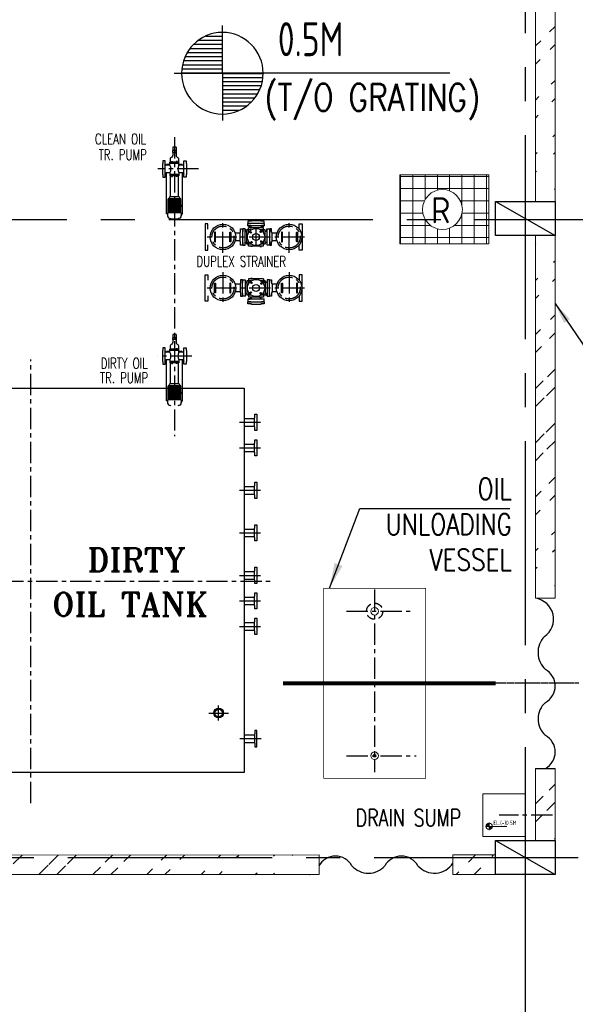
# Model space of a CAD drawing. Extents: x -7650383 to 4934791, y -137560 to 1826789.
# Tile 64 of 122: x 294947 to 301480, y 467356 to 478937. Entities that reach past the tile are written whole.
import ezdxf
from ezdxf.enums import TextEntityAlignment as Align

# ---------------------------------------------------------------- set-up
doc = ezdxf.new("R2010")
doc.units = 0
doc.header["$LTSCALE"] = 800
doc.header["$MEASUREMENT"] = 0
for name, pattern in [('CENTER', [2, 1.25, -0.25, 0.25, -0.25]), ('CENTER2', [1.125, 0.75, -0.125, 0.125, -0.125]), ('HIDDEN', [0.375, 0.25, -0.125])]:
    doc.linetypes.add(name, pattern=pattern)
doc.layers.get('0').update_dxf_attribs({"linetype": 'CONTINUOUS'})
for name, color, linetype in [('0-7-COL', 2, 'CENTER'), ('B4CON', 5, 'CONTINUOUS'), ('CENTER', 2, 'CENTER'), ('EQP', 1, 'CONTINUOUS'), ('EQPTS', 1, 'CONTINUOUS'), ('GRID', 8, 'CENTER'), ('HATCH', 9, 'CONTINUOUS'), ('NEW', 9, 'CONTINUOUS'), ('SUP', 1, 'CONTINUOUS'), ('T', 3, 'CONTINUOUS'), ('TEXT', 3, 'CONTINUOUS'), ('TG_Col', 2, 'CONTINUOUS')]:
    doc.layers.add(name, color=color, linetype=linetype)
for name, color, linetype, lineweight in [('DIM', 4, 'CONTINUOUS', 13), ('EQP0', 8, 'HIDDEN', 9), ('WALL', 6, 'CONTINUOUS', 18)]:
    doc.layers.add(name, color=color, linetype=linetype, lineweight=lineweight)
doc.styles.add('ROMANC', font='romanc')
doc.styles.add('ROMANS', font='ISO9.shx', dxfattribs={"width": 0.8})
doc.styles.add('ROMANT', font='romant')
doc.styles.add('S1', font='SIMPLEX.SHX', dxfattribs={"height": 200})
doc.styles.add('S3', font='ROMANS1.SHX', dxfattribs={"width": 0.8})
doc.styles.add('SIMPLEX', font='simplex')
doc.styles.get("Standard").update_dxf_attribs({"font": 'ISO9'})
doc.dimstyles.get("Standard").update_dxf_attribs({"dimtxt": 0.18, "dimasz": 0.18, "dimexe": 0.18, "dimexo": 0.0625, "dimgap": 0.09, "dimtad": 0, "dimtih": 1, "dimtoh": 1, "dimdec": 4, "dimzin": 0, "dimdsep": 46, "dimtxsty": 'Standard', "dimcen": 0.09, "dimadec": 0, "dimazin": 0, "dimtfac": 1, "dimtdec": 4, "dimtofl": 0, "dimtmove": 0, "dimatfit": 3, "dimfxl": 1, "dimtolj": 1, "dimtzin": 0, "dimarcsym": 0})
doc.dimstyles.new('STANDARD$0', dxfattribs={"dimtxt": 250, "dimasz": 200, "dimexe": 0, "dimexo": 0, "dimgap": 100, "dimtad": 1, "dimdec": 0, "dimzin": 0, "dimdsep": 46, "dimtxsty": 'S1', "dimcen": 0, "dimadec": 0, "dimazin": 0, "dimtfac": 1, "dimtdec": 0, "dimtmove": 2, "dimatfit": 3, "dimfxl": 1, "dimtolj": 1, "dimtzin": 0, "dimarcsym": 0})

# ---------------------------------------------------------------- blocks, each defined once
blk = doc.blocks.new('*X35')
at = {"color": 0}
for p, q in [((36183.1, 29400), (36329.8, 29400)), ((36226, 29425), (36329.8, 29425)), ((36114.7, 29325), (36329.8, 29325)), ((36131.6, 29350), (36329.8, 29350)), ((36153.7, 29375), (36329.8, 29375)), ((36092.1, 29275), (36329.8, 29275)), ((36101.7, 29300), (36329.8, 29300)), ((36079.8, 29200), (36329.8, 29200)), ((36081.3, 29225), (36329.8, 29225)), ((36085.3, 29250), (36329.8, 29250))]:
    blk.add_line(p, q, dxfattribs=at)
blk = doc.blocks.new('LEVEL')
for p, q in [((0, 0), (0, 293.6)), ((-294.9, 0), (0, 0)), ((1392.6, 0), (0, 0)), ((0, 0), (0, -290.4))]:
    blk.add_line(p, q)
for start, end in [(90, 180), (0, 90), (180, 270), (270, 0)]:
    blk.add_arc((0, 0), 250, start, end)
blk.add_blockref('*X35', (-36329.8, -29197.5))
at = {"rotation": 180}
blk.add_blockref('*X35', (36329.8, 29197.5), dxfattribs=at)
at = {"flags": 4}
blk.add_attdef('LEVEL', (335.7, 101), '', height=250, dxfattribs=at)
blk = doc.blocks.new('*D209')
at = {"layer": 'DIM', "linetype": 'Continuous', "lineweight": -2, "transparency": 16777216}
blk.add_line((300891, 468692), (300891, 459649), dxfattribs=at)
at = {"layer": 'DIM', "color": 4, "linetype": 'Continuous', "lineweight": -2, "transparency": 16777216}
blk.add_line((290791, 459649), (300491, 459649), dxfattribs=at)
at = {"layer": 'DIM', "color": 4, "linetype": 'Continuous', "transparency": 16777216}
for points in [[(290791, 459716), (290791, 459582), (290391, 459649)], [(300491, 459716), (300491, 459582), (300891, 459649)]]:
    blk.add_solid(points, dxfattribs=at)
at = {"layer": 'DIM', "linetype": 'Continuous', "transparency": 16777216, "insert": (295641, 460049), "char_height": 500, "attachment_point": 5, "style": 'ROMANC'}
blk.add_mtext('\\A1;10500', dxfattribs=at)

msp = doc.modelspace()

# ---------------------------------------------------------------- hatches: boundary and pattern name
at = {"layer": 'DIM'}
h = msp.add_hatch(dxfattribs=at)
h.set_pattern_fill('ANSI37', color=256, scale=1152, angle=45, style=0)
h.set_pattern_definition([(90, (224257.98, 426549.85), (-144, 6e-14), []), (180, (224257.98, 426549.85), (-6e-14, -144), [])])
h.paths.add_polyline_path([(299415.5, 477111.1), (299415.5, 476300.6), (300463.2, 476300.6), (300463.2, 477111.1)])
h.paths.add_polyline_path([(300152.1, 476704.6, 1), (299683.4, 476704.6, 1)], flags=16)
h.paths.add_polyline_path([(299707.2, 476466.3), (300065.6, 476466.3), (300065.6, 476927.1), (299707.2, 476927.1)], flags=24)
at = {"layer": 'HATCH'}
h = msp.add_hatch(dxfattribs=at)
h.set_pattern_fill('ANSI32', color=256, scale=1200, style=0)
h.set_pattern_definition([(45, (226261.4, 386059.14), (-318.198, 318.198), []), (45, (226473.54, 386059.14), (-318.198, 318.198), [])])
edge = h.paths.add_edge_path()
edge.add_line((301011.2, 483882.9), (301011.2, 476798))
edge.add_line((301241.2, 483881.7), (301241.2, 476798))
h = msp.add_hatch(dxfattribs=at)
h.set_pattern_fill('ANSI32', color=256, scale=1200, style=0)
h.set_pattern_definition([(45, (226261.4, 381392.34), (-318.198, 318.198), []), (45, (226473.54, 381392.34), (-318.198, 318.198), [])])
edge = h.paths.add_edge_path()
edge.add_line((301011.2, 476398), (301011.2, 472131.2))
edge.add_line((301241.2, 476398), (301241.2, 472131.2))
h = msp.add_hatch(dxfattribs=at)
h.set_pattern_fill('ANSI32', color=256, scale=1200, style=0)
h.set_pattern_definition([(45, (226261.4, 382872.17), (-318.198, 318.198), []), (45, (226473.54, 382872.17), (-318.198, 318.198), [])])
edge = h.paths.add_edge_path()
edge.add_line((301011.2, 470130.5), (301011.2, 469281.7))
edge.add_line((301241.2, 470130.5), (301241.2, 469281.7))
h = msp.add_hatch(dxfattribs=at)
h.set_pattern_fill('ANSI32', color=256, scale=1200, style=0)
h.set_pattern_definition([(45, (226826.53, 387810.03), (-318.198, 318.198), []), (45, (227038.66, 387810.03), (-318.198, 318.198), [])])
edge = h.paths.add_edge_path()
edge.add_line((298356.3, 469111.8), (291941.2, 469111.7))
edge.add_line((298356.3, 468881.8), (291941.1, 468881.8))
h = msp.add_hatch(dxfattribs=at)
h.set_pattern_fill('ANSI32', color=256, scale=1200, style=0)
h.set_pattern_definition([(45, (226642.54, 387810.06), (-318.198, 318.198), []), (45, (226854.67, 387810.06), (-318.198, 318.198), [])])
edge = h.paths.add_edge_path()
edge.add_line((300541.2, 469111.8), (300041.2, 469111.8))
edge.add_line((300541.2, 468881.8), (300041.2, 468881.8))

# ---------------------------------------------------------------- linework, layer by layer
for p, q in [((300541.2, 476798), (301241.2, 476398)), ((300541.2, 469281.7), (301241.2, 468881.7))]:
    msp.add_line(p, q)
for points in [[(300541.2, 476798), (301241.2, 476798), (301241.2, 476398), (300541.2, 476398)], [(300541.2, 469281.7), (301241.2, 469281.7), (301241.2, 468881.7), (300541.2, 468881.7)]]:
    msp.add_lwpolyline(points, close=True)
at = {"color": 6, "linetype": 'HIDDEN', "ltscale": 0.5}
msp.add_circle((299120.3, 471979), 95, dxfattribs=at)
msp.add_circle((299120.3, 471979), 95, dxfattribs=at)
at = {"layer": '0-7-COL', "linetype": 'CENTER2', "ltscale": 2, "const_width": 50, "flags": 128}
msp.add_lwpolyline([(298044.2, 471131.2), (300544.3, 471131.2)], dxfattribs=at)
at = {"layer": 'B4CON', "color": 1}
for p, q in [((296787.6, 477396.9), (296744.8, 477396.9)), ((296744.8, 477396.9), (296744.8, 477374.7)), ((296785.5, 477435.9), (296746.9, 477435.9)), ((296746.9, 477435.9), (296746.9, 477396.9)), ((296766.2, 477396.9), (296787.6, 477396.9)), ((296785.5, 477435.9), (296785.5, 477396.9)), ((296656.2, 477238.5), (296656.2, 477243.1)), ((296712.5, 477225.3), (296669.3, 477225.3)), ((296712.5, 477235.2), (296673.3, 477235.2)), ((296673.3, 477225.3), (296673.3, 477235.2)), ((296819.9, 477261.4), (296712.5, 477261.4)), ((296712.5, 477225.3), (296712.5, 477261.4)), ((296714.8, 477261.4), (296712.5, 477261.4)), ((296819.9, 477244.4), (296712.5, 477244.4)), ((296817.6, 477261.4), (296819.9, 477261.4)), ((296819.9, 477225.3), (296819.9, 477261.4)), ((296855.4, 477235.2), (296819.9, 477235.2)), ((296863.1, 477225.3), (296819.9, 477225.3)), ((296855.4, 477225.3), (296855.4, 477235.2)), ((296876.2, 477238.5), (296876.2, 477243.1)), ((296656.2, 477123.3), (296656.2, 477118.6)), ((296712.5, 477136.4), (296669.3, 477136.4)), ((296673.3, 476655.4), (296673.3, 477136.4)), ((296712.5, 477136.4), (296712.5, 477100.4)), ((296819.9, 477117.3), (296712.5, 477117.3)), ((296819.9, 477100.4), (296712.5, 477100.4)), ((296714.8, 477100.4), (296712.5, 477100.4)), ((296718.2, 476853.6), (296718.2, 477100.4)), ((296814.2, 476853.6), (296814.2, 477100.4)), ((296817.6, 477100.4), (296819.9, 477100.4)), ((296863.1, 477136.4), (296819.9, 477136.4)), ((296819.9, 477136.4), (296819.9, 477100.4)), ((296855.4, 477136.4), (296855.4, 476650.4)), ((296876.2, 477123.3), (296876.2, 477118.6)), ((296691, 476667), (296691, 476830.5)), ((296841.4, 476830.5), (296691, 476830.5)), ((296701.4, 476667), (296701.4, 476830.5)), ((296703.8, 476830.5), (296703.8, 476839.2)), ((296711.4, 476667), (296711.4, 476830.5)), ((296814.2, 476853.6), (296718.2, 476853.6)), ((296721.4, 476667), (296721.4, 476830.5)), ((296731.4, 476667), (296731.4, 476830.5)), ((296741.4, 476667), (296741.4, 476830.5)), ((296751.4, 476667), (296751.4, 476830.5)), ((296761.4, 476667), (296761.4, 476830.5)), ((296771.4, 476667), (296771.4, 476830.5)), ((296781.4, 476667), (296781.4, 476830.5)), ((296791.4, 476667), (296791.4, 476830.5)), ((296801.4, 476667), (296801.4, 476830.5)), ((296811.4, 476667), (296811.4, 476830.5)), ((296821.4, 476667), (296821.4, 476830.5)), ((296828.6, 476830.5), (296828.6, 476839.2)), ((296831.4, 476667), (296831.4, 476830.5)), ((296841.4, 476667), (296841.4, 476830.5)), ((296685.4, 476655.4), (296673.3, 476655.4)), ((296847, 476667), (296685.4, 476667)), ((296685.4, 476667), (296685.4, 476631.8)), ((296723.1, 476590.9), (296723.1, 476594.1)), ((296809.3, 476590.9), (296723.1, 476590.9)), ((296809.3, 476590.9), (296809.3, 476594.1)), ((296847, 476667), (296847, 476631.8)), ((296855.4, 476650.4), (296847, 476650.4)), ((297597.2, 476476.4), (297569.2, 476476.4)), ((297569.2, 476476.4), (297569.2, 476444.4)), ((297597.2, 476285.4), (297597.2, 476476.4)), ((297597.2, 476469.6), (297603.6, 476469.6)), ((297630.7, 476512.9), (297630.7, 476540.9)), ((297630.7, 476540.9), (297662.7, 476540.9)), ((297821.7, 476512.9), (297630.7, 476512.9)), ((297814.6, 476489.3), (297637.7, 476489.3)), ((297637.7, 476429.7), (297637.7, 476489.3)), ((297640.6, 476506.4), (297640.6, 476512.9)), ((297652.6, 476506.4), (297652.6, 476512.9)), ((297657.1, 476509.6), (297658.7, 476509.6)), ((297659.6, 476493.3), (297659.6, 476489.3)), ((297662.7, 476540.9), (297662.7, 476542.9)), ((297662.7, 476542.9), (297789.7, 476542.9)), ((297668.6, 476493.3), (297668.6, 476489.3)), ((297669.9, 476493.3), (297669.9, 476498.5)), ((297775.4, 476493.3), (297775.4, 476489.3)), ((297782.5, 476493.3), (297782.5, 476498.5)), ((297784.4, 476493.3), (297784.4, 476489.3)), ((297789.7, 476542.9), (297789.7, 476540.9)), ((297789.7, 476540.9), (297821.7, 476540.9)), ((297795.3, 476509.6), (297793.7, 476509.6)), ((297795.3, 476509.6), (297793.7, 476509.6)), ((297799.8, 476506.4), (297799.8, 476512.9)), ((297811.8, 476506.4), (297811.8, 476512.9)), ((297814.6, 476429.7), (297814.6, 476489.3)), ((297821.7, 476540.9), (297821.7, 476512.9)), ((297855.2, 476469.6), (297848.8, 476469.6)), ((297855.2, 476285.4), (297855.2, 476476.4)), ((297855.2, 476476.4), (297883.2, 476476.4)), ((297883.2, 476476.4), (297883.2, 476444.4)), ((297537.2, 476425.3), (297480.5, 476425.3)), ((297569.2, 476444.4), (297567.2, 476444.4)), ((297567.2, 476444.4), (297567.2, 476317.4)), ((297597.2, 476457.6), (297603.6, 476457.6)), ((297604.9, 476444.4), (297614, 476444.4)), ((297614, 476454.1), (297618, 476454.1)), ((297614, 476445), (297618, 476445)), ((297618, 476297.6), (297618, 476464.1)), ((297668.9, 476464.1), (297618, 476464.1)), ((297834.4, 476464.1), (297783.5, 476464.1)), ((297834.4, 476297.6), (297834.4, 476464.1)), ((297838.4, 476454.1), (297834.4, 476454.1)), ((297838.4, 476445), (297834.4, 476445)), ((297847.5, 476444.4), (297838.4, 476444.4)), ((297855.2, 476457.6), (297848.8, 476457.6)), ((297883.2, 476444.4), (297885.2, 476444.4)), ((297885.2, 476444.4), (297885.2, 476317.4)), ((297971.9, 476425.3), (297915.2, 476425.3)), ((297537.2, 476336.4), (297480.5, 476336.4)), ((297567.2, 476317.4), (297569.2, 476317.4)), ((297569.2, 476317.4), (297569.2, 476285.4)), ((297569.2, 476285.4), (297597.2, 476285.4)), ((297604.9, 476317.4), (297614, 476317.4)), ((297614, 476316.7), (297618, 476316.7)), ((297614, 476307.6), (297618, 476307.6)), ((297668.9, 476297.6), (297618, 476297.6)), ((297637.7, 476272.4), (297637.7, 476332)), ((297814.6, 476272.4), (297637.7, 476272.4)), ((297668, 476268.4), (297668, 476272.4)), ((297677, 476268.4), (297677, 476272.4)), ((297775.4, 476268.4), (297775.4, 476272.4)), ((297834.4, 476297.6), (297783.5, 476297.6)), ((297784.4, 476268.4), (297784.4, 476272.4)), ((297838.4, 476316.7), (297834.4, 476316.7)), ((297838.4, 476307.6), (297834.4, 476307.6)), ((297847.5, 476317.4), (297838.4, 476317.4)), ((297883.2, 476285.4), (297855.2, 476285.4)), ((297885.2, 476317.4), (297883.2, 476317.4)), ((297883.2, 476317.4), (297883.2, 476285.4)), ((297971.9, 476336.4), (297915.2, 476336.4)), ((297814.6, 475889.3), (297637.7, 475889.3)), ((297637.7, 475889.3), (297637.7, 475829.7)), ((297668, 475893.3), (297668, 475889.3)), ((297677, 475893.3), (297677, 475889.3)), ((297775.4, 475893.3), (297775.4, 475889.3)), ((297784.4, 475893.3), (297784.4, 475889.3)), ((297814.6, 475889.3), (297814.6, 475829.7)), ((297537.2, 475825.3), (297480.5, 475825.3)), ((297567.2, 475717.4), (297567.2, 475844.4)), ((297567.2, 475844.4), (297569.2, 475844.4)), ((297569.2, 475844.4), (297569.2, 475876.4)), ((297569.2, 475876.4), (297597.2, 475876.4)), ((297597.2, 475876.4), (297597.2, 475685.4)), ((297604.9, 475844.4), (297614, 475844.4)), ((297614, 475854.1), (297618, 475854.1)), ((297614, 475845), (297618, 475845)), ((297618, 475864.1), (297618, 475697.6)), ((297668.9, 475864.1), (297618, 475864.1)), ((297834.4, 475864.1), (297783.5, 475864.1)), ((297834.4, 475864.1), (297834.4, 475697.6)), ((297838.4, 475854.1), (297834.4, 475854.1)), ((297838.4, 475845), (297834.4, 475845)), ((297847.5, 475844.4), (297838.4, 475844.4)), ((297855.2, 475876.4), (297855.2, 475685.4)), ((297883.2, 475876.4), (297855.2, 475876.4)), ((297883.2, 475844.4), (297883.2, 475876.4)), ((297885.2, 475844.4), (297883.2, 475844.4)), ((297885.2, 475717.4), (297885.2, 475844.4)), ((297971.9, 475825.3), (297915.2, 475825.3)), ((297537.2, 475736.4), (297480.5, 475736.4)), ((297569.2, 475717.4), (297567.2, 475717.4)), ((297569.2, 475685.4), (297569.2, 475717.4)), ((297597.2, 475685.4), (297569.2, 475685.4)), ((297597.2, 475704.2), (297603.6, 475704.2)), ((297597.2, 475692.2), (297603.6, 475692.2)), ((297604.9, 475717.4), (297614, 475717.4)), ((297614, 475716.7), (297618, 475716.7)), ((297614, 475707.7), (297618, 475707.7)), ((297668.9, 475697.6), (297618, 475697.6)), ((297637.7, 475732.1), (297637.7, 475672.4)), ((297814.6, 475672.4), (297637.7, 475672.4)), ((297640.6, 475655.3), (297640.6, 475648.9)), ((297652.6, 475655.3), (297652.6, 475648.9)), ((297659.6, 475668.4), (297659.6, 475672.4)), ((297668.6, 475668.4), (297668.6, 475672.4)), ((297669.9, 475668.4), (297669.9, 475663.3)), ((297775.4, 475668.4), (297775.4, 475672.4)), ((297782.5, 475668.4), (297782.5, 475663.3)), ((297834.4, 475697.6), (297783.5, 475697.6)), ((297784.4, 475668.4), (297784.4, 475672.4)), ((297799.8, 475655.3), (297799.8, 475648.9)), ((297811.8, 475655.3), (297811.8, 475648.9)), ((297814.6, 475732.1), (297814.6, 475672.4)), ((297838.4, 475716.7), (297834.4, 475716.7)), ((297838.4, 475707.7), (297834.4, 475707.7)), ((297847.5, 475717.4), (297838.4, 475717.4)), ((297855.2, 475704.2), (297848.8, 475704.2)), ((297855.2, 475692.2), (297848.8, 475692.2)), ((297855.2, 475685.4), (297883.2, 475685.4)), ((297883.2, 475685.4), (297883.2, 475717.4)), ((297883.2, 475717.4), (297885.2, 475717.4)), ((297971.9, 475736.4), (297915.2, 475736.4)), ((297821.7, 475648.9), (297630.7, 475648.9)), ((297630.7, 475648.9), (297630.7, 475620.9)), ((297630.7, 475620.9), (297662.7, 475620.9)), ((297657.1, 475652.1), (297658.7, 475652.1)), ((297662.7, 475620.9), (297662.7, 475618.9)), ((297662.7, 475618.9), (297789.7, 475618.9)), ((297789.7, 475618.9), (297789.7, 475620.9)), ((297789.7, 475620.9), (297821.7, 475620.9)), ((297795.3, 475652.1), (297793.7, 475652.1)), ((297795.3, 475652.1), (297793.7, 475652.1)), ((297821.7, 475620.9), (297821.7, 475648.9)), ((296787.6, 475196.9), (296744.8, 475196.9)), ((296744.8, 475196.9), (296744.8, 475174.7)), ((296785.5, 475235.9), (296746.9, 475235.9)), ((296746.9, 475235.9), (296746.9, 475196.9)), ((296766.2, 475196.9), (296787.6, 475196.9)), ((296785.5, 475235.9), (296785.5, 475196.9)), ((296656.2, 475038.5), (296656.2, 475043.1)), ((296712.5, 475025.3), (296669.3, 475025.3)), ((296712.5, 475035.2), (296673.3, 475035.2)), ((296673.3, 475025.3), (296673.3, 475035.2)), ((296819.9, 475061.4), (296712.5, 475061.4)), ((296712.5, 475025.3), (296712.5, 475061.4)), ((296714.8, 475061.4), (296712.5, 475061.4)), ((296819.9, 475044.4), (296712.5, 475044.4)), ((296817.6, 475061.4), (296819.9, 475061.4)), ((296819.9, 475025.3), (296819.9, 475061.4)), ((296855.4, 475035.2), (296819.9, 475035.2)), ((296863.1, 475025.3), (296819.9, 475025.3)), ((296855.4, 475025.3), (296855.4, 475035.2)), ((296876.2, 475038.5), (296876.2, 475043.1)), ((296656.2, 474923.3), (296656.2, 474918.6)), ((296712.5, 474936.4), (296669.3, 474936.4)), ((296673.3, 474455.4), (296673.3, 474936.4)), ((296712.5, 474936.4), (296712.5, 474900.4)), ((296819.9, 474917.3), (296712.5, 474917.3)), ((296819.9, 474900.4), (296712.5, 474900.4)), ((296714.8, 474900.4), (296712.5, 474900.4)), ((296718.2, 474653.6), (296718.2, 474900.4)), ((296814.2, 474653.6), (296814.2, 474900.4)), ((296817.6, 474900.4), (296819.9, 474900.4)), ((296863.1, 474936.4), (296819.9, 474936.4)), ((296819.9, 474936.4), (296819.9, 474900.4)), ((296855.4, 474936.4), (296855.4, 474450.4)), ((296876.2, 474923.3), (296876.2, 474918.6)), ((296691, 474467), (296691, 474630.5)), ((296841.4, 474630.5), (296691, 474630.5)), ((296701.4, 474467), (296701.4, 474630.5)), ((296703.8, 474630.5), (296703.8, 474639.2)), ((296711.4, 474467), (296711.4, 474630.5)), ((296814.2, 474653.6), (296718.2, 474653.6)), ((296721.4, 474467), (296721.4, 474630.5)), ((296731.4, 474467), (296731.4, 474630.5)), ((296741.4, 474467), (296741.4, 474630.5)), ((296751.4, 474467), (296751.4, 474630.5)), ((296761.4, 474467), (296761.4, 474630.5)), ((296771.4, 474467), (296771.4, 474630.5)), ((296781.4, 474467), (296781.4, 474630.5)), ((296791.4, 474467), (296791.4, 474630.5)), ((296801.4, 474467), (296801.4, 474630.5)), ((296811.4, 474467), (296811.4, 474630.5)), ((296821.4, 474467), (296821.4, 474630.5)), ((296828.6, 474630.5), (296828.6, 474639.2)), ((296831.4, 474467), (296831.4, 474630.5)), ((296841.4, 474467), (296841.4, 474630.5)), ((296685.4, 474455.4), (296673.3, 474455.4)), ((296847, 474467), (296685.4, 474467)), ((296685.4, 474467), (296685.4, 474431.8)), ((296847, 474467), (296847, 474431.8)), ((296855.4, 474450.4), (296847, 474450.4))]:
    msp.add_line(p, q, dxfattribs=at)
for points in [[(296787.6, 477396.9), (296787.6, 477374.7), (296787.6, 477374.7), (296744.8, 477374.7)], [(297159.5, 476473.9), (297159.5, 476535.9), (297126.2, 476535.9), (297126.2, 476225.9), (297159.5, 476225.9), (297159.5, 476287.8)], [(297543.2, 476326.9), (297537.2, 476326.9), (297537.2, 476434.9), (297543.2, 476434.9), (297543.2, 476476.4), (297565.2, 476476.4), (297565.2, 476444.4), (297567.2, 476444.4), (297567.2, 476317.4), (297565.2, 476317.4), (297565.2, 476285.4), (297543.2, 476285.4), (297543.2, 476326.9)], [(297780.2, 476566.9), (297780.2, 476572.9), (297672.2, 476572.9), (297672.2, 476566.9), (297630.7, 476566.9), (297630.7, 476544.9), (297662.7, 476544.9), (297662.7, 476542.9), (297789.7, 476542.9), (297789.7, 476544.9), (297821.7, 476544.9), (297821.7, 476566.9), (297780.2, 476566.9)], [(297909.2, 476326.9), (297915.2, 476326.9), (297915.2, 476434.9), (297909.2, 476434.9), (297909.2, 476476.4), (297887.2, 476476.4), (297887.2, 476444.4), (297885.2, 476444.4), (297885.2, 476317.4), (297887.2, 476317.4), (297887.2, 476285.4), (297909.2, 476285.4), (297909.2, 476326.9)], [(298232.9, 476473.9), (298232.9, 476535.9), (298266.2, 476535.9), (298266.2, 476225.9), (298232.9, 476225.9), (298232.9, 476287.8)], [(297159.5, 475687.8), (297159.5, 475625.9), (297126.2, 475625.9), (297126.2, 475935.9), (297159.5, 475935.9), (297159.5, 475873.9)], [(298232.9, 475687.8), (298232.9, 475625.9), (298266.2, 475625.9), (298266.2, 475935.9), (298232.9, 475935.9), (298232.9, 475873.9)], [(297543.2, 475834.9), (297537.2, 475834.9), (297537.2, 475726.9), (297543.2, 475726.9), (297543.2, 475685.4), (297565.2, 475685.4), (297565.2, 475717.4), (297567.2, 475717.4), (297567.2, 475844.4), (297565.2, 475844.4), (297565.2, 475876.4), (297543.2, 475876.4), (297543.2, 475834.9)], [(297909.2, 475834.9), (297915.2, 475834.9), (297915.2, 475726.9), (297909.2, 475726.9), (297909.2, 475685.4), (297887.2, 475685.4), (297887.2, 475717.4), (297885.2, 475717.4), (297885.2, 475844.4), (297887.2, 475844.4), (297887.2, 475876.4), (297909.2, 475876.4), (297909.2, 475834.9)], [(297780.2, 475594.9), (297780.2, 475588.9), (297672.2, 475588.9), (297672.2, 475594.9), (297630.7, 475594.9), (297630.7, 475616.9), (297662.7, 475616.9), (297662.7, 475618.9), (297789.7, 475618.9), (297789.7, 475616.9), (297821.7, 475616.9), (297821.7, 475594.9), (297780.2, 475594.9)], [(296787.6, 475196.9), (296787.6, 475174.7), (296787.6, 475174.7), (296744.8, 475174.7)]]:
    msp.add_lwpolyline(points, dxfattribs=at)
for points in [[(296628.2, 477244.4), (296626.2, 477244.4), (296626.2, 477117.4), (296628.2, 477117.4), (296628.2, 477085.4), (296656.2, 477085.4), (296656.2, 477276.4), (296628.2, 477276.4)], [(296904.2, 477244.4), (296906.2, 477244.4), (296906.2, 477117.4), (296904.2, 477117.4), (296904.2, 477085.4), (296876.2, 477085.4), (296876.2, 477276.4), (296904.2, 477276.4)], [(296723.4, 477261.4), (296723.4, 477267.2), (296730, 477267.2), (296730, 477261.4)], [(296738.3, 477261.4), (296738.3, 477267.2), (296745, 477267.2), (296745, 477261.4)], [(296794, 477261.4), (296794, 477267.2), (296787.4, 477267.2), (296787.4, 477261.4)], [(296809, 477261.4), (296809, 477267.2), (296802.4, 477267.2), (296802.4, 477261.4)], [(296723.4, 477100.4), (296723.4, 477094.5), (296730, 477094.5), (296730, 477100.4)], [(296738.3, 477100.4), (296738.3, 477094.5), (296745, 477094.5), (296745, 477100.4)], [(296794, 477100.4), (296794, 477094.5), (296787.4, 477094.5), (296787.4, 477100.4)], [(296809, 477100.4), (296809, 477094.5), (296802.4, 477094.5), (296802.4, 477100.4)], [(296841.4, 476758.6), (296841.4, 476738.8), (296843.9, 476738.8), (296843.9, 476758.6)], [(296850.8, 476643), (296850.8, 476638), (296847, 476638), (296847, 476643)], [(297597.2, 476474.1), (297603.6, 476474.1), (297603.6, 476453.1), (297597.2, 476453.1)], [(297636.1, 476506.4), (297636.1, 476512.9), (297657.1, 476512.9), (297657.1, 476506.4)], [(297672.6, 476489.3), (297672.6, 476493.3), (297655.6, 476493.3), (297655.6, 476489.3)], [(297771.4, 476489.3), (297771.4, 476493.3), (297788.4, 476493.3), (297788.4, 476489.3)], [(297816.3, 476506.4), (297816.3, 476512.9), (297795.3, 476512.9), (297795.3, 476506.4)], [(297855.2, 476474.1), (297848.8, 476474.1), (297848.8, 476453.1), (297855.2, 476453.1)], [(297618, 476458.1), (297614, 476458.1), (297614, 476441), (297618, 476441)], [(297834.4, 476458.1), (297838.4, 476458.1), (297838.4, 476441), (297834.4, 476441)], [(297618, 476303.7), (297614, 476303.7), (297614, 476320.7), (297618, 476320.7)], [(297681, 476272.4), (297681, 476268.4), (297664, 476268.4), (297664, 476272.4)], [(297771.4, 476272.4), (297771.4, 476268.4), (297788.4, 476268.4), (297788.4, 476272.4)], [(297834.4, 476303.7), (297838.4, 476303.7), (297838.4, 476320.7), (297834.4, 476320.7)], [(297681, 475889.3), (297681, 475893.3), (297664, 475893.3), (297664, 475889.3)], [(297771.4, 475889.3), (297771.4, 475893.3), (297788.4, 475893.3), (297788.4, 475889.3)], [(297618, 475858.1), (297614, 475858.1), (297614, 475841), (297618, 475841)], [(297834.4, 475858.1), (297838.4, 475858.1), (297838.4, 475841), (297834.4, 475841)], [(297597.2, 475687.7), (297603.6, 475687.7), (297603.6, 475708.7), (297597.2, 475708.7)], [(297618, 475703.7), (297614, 475703.7), (297614, 475720.7), (297618, 475720.7)], [(297636.1, 475655.3), (297636.1, 475648.9), (297657.1, 475648.9), (297657.1, 475655.3)], [(297672.6, 475672.4), (297672.6, 475668.4), (297655.6, 475668.4), (297655.6, 475672.4)], [(297771.4, 475672.4), (297771.4, 475668.4), (297788.4, 475668.4), (297788.4, 475672.4)], [(297816.3, 475655.3), (297816.3, 475648.9), (297795.3, 475648.9), (297795.3, 475655.3)], [(297834.4, 475703.7), (297838.4, 475703.7), (297838.4, 475720.7), (297834.4, 475720.7)], [(297855.2, 475687.7), (297848.8, 475687.7), (297848.8, 475708.7), (297855.2, 475708.7)], [(296628.2, 475044.4), (296626.2, 475044.4), (296626.2, 474917.4), (296628.2, 474917.4), (296628.2, 474885.4), (296656.2, 474885.4), (296656.2, 475076.4), (296628.2, 475076.4)], [(296904.2, 475044.4), (296906.2, 475044.4), (296906.2, 474917.4), (296904.2, 474917.4), (296904.2, 474885.4), (296876.2, 474885.4), (296876.2, 475076.4), (296904.2, 475076.4)], [(296723.4, 475061.4), (296723.4, 475067.2), (296730, 475067.2), (296730, 475061.4)], [(296738.3, 475061.4), (296738.3, 475067.2), (296745, 475067.2), (296745, 475061.4)], [(296794, 475061.4), (296794, 475067.2), (296787.4, 475067.2), (296787.4, 475061.4)], [(296809, 475061.4), (296809, 475067.2), (296802.4, 475067.2), (296802.4, 475061.4)], [(296723.4, 474900.4), (296723.4, 474894.5), (296730, 474894.5), (296730, 474900.4)], [(296738.3, 474900.4), (296738.3, 474894.5), (296745, 474894.5), (296745, 474900.4)], [(296794, 474900.4), (296794, 474894.5), (296787.4, 474894.5), (296787.4, 474900.4)], [(296809, 474900.4), (296809, 474894.5), (296802.4, 474894.5), (296802.4, 474900.4)], [(296841.4, 474558.6), (296841.4, 474538.8), (296843.9, 474538.8), (296843.9, 474558.6)], [(296850.8, 474443), (296850.8, 474438), (296847, 474438), (296847, 474443)]]:
    msp.add_lwpolyline(points, close=True, dxfattribs=at)
for points in [[(296746.9, 477374.7), (296746.9, 477344.9, -0.256742), (296735.4, 477321.5, 0.3672086), (296717, 477292.4), (296717, 477263.6)], [(296766.2, 477378.2, 0.322349), (296787.6, 477378.2)], [(296785.5, 477374.7), (296785.5, 477344.9, 0.256742), (296796.9, 477321.5, -0.3672086), (296815.4, 477292.4), (296815.4, 477263.6)], [(296746.9, 475174.7), (296746.9, 475144.9, -0.256742), (296735.4, 475121.5, 0.3672086), (296717, 475092.4), (296717, 475063.6)], [(296766.2, 475178.2, 0.322349), (296787.6, 475178.2)], [(296785.5, 475174.7), (296785.5, 475144.9, 0.256742), (296796.9, 475121.5, -0.3672086), (296815.4, 475092.4), (296815.4, 475063.6)]]:
    msp.add_lwpolyline(points, format="xyb", dxfattribs=at)
for points in [[(297249.8, 476432.4, 1), (297239, 476432.4), (297239, 476329.3, 1), (297249.8, 476329.3)], [(297416.8, 476432.4, -1), (297427.6, 476432.4), (297427.6, 476329.3, -1), (297416.8, 476329.3)], [(298035.6, 476432.4, 1), (298024.8, 476432.4), (298024.8, 476329.3, 1), (298035.6, 476329.3)], [(298202.6, 476432.4, -1), (298213.4, 476432.4), (298213.4, 476329.3, -1), (298202.6, 476329.3)], [(297249.8, 475729.3, -1), (297239, 475729.3), (297239, 475832.5, -1), (297249.8, 475832.5)], [(297416.8, 475729.3, 1), (297427.6, 475729.3), (297427.6, 475832.5, 1), (297416.8, 475832.5)], [(298035.6, 475729.3, -1), (298024.8, 475729.3), (298024.8, 475832.5, -1), (298035.6, 475832.5)], [(298202.6, 475729.3, 1), (298213.4, 475729.3), (298213.4, 475832.5, 1), (298202.6, 475832.5)]]:
    msp.add_lwpolyline(points, format="xyb", close=True, dxfattribs=at)
for centre, radius in [((297337.2, 476380.9), 150), ((297726.2, 476380.9), 101), ((298115.2, 476380.9), 150), ((297664.1, 476434.6), 7.54), ((297726.2, 476380.9), 41.1), ((297779.9, 476443), 7.54), ((297672.5, 476318.8), 7.54), ((297788.3, 476327.2), 7.54), ((297337.2, 475780.9), 150), ((298115.2, 475780.9), 150), ((297726.2, 475780.9), 101), ((297672.5, 475843), 7.54), ((297726.2, 475780.9), 41.1), ((297788.3, 475834.6), 7.54), ((297664.1, 475727.2), 7.54), ((297779.9, 475718.8), 7.54)]:
    msp.add_circle(centre, radius, dxfattribs=at)
for centre, radius, start, end in [((296755.5, 477378.6), 18.3, 54.26665, 125.73335), ((296776.9, 477378.6), 18.3, 54.26665, 125.73335), ((296755.5, 477393), 18.3, 234.26665, 305.73335), ((296669.3, 477238.5), 13.1, 180, 270), ((296641, 477180.9), 84.2, 328.14483, 31.85517), ((296714.8, 477263.6), 2.24, 270, 0), ((296891.4, 477180.9), 84.2, 148.14483, 211.85517), ((296817.6, 477263.6), 2.24, 180, 270), ((296863.1, 477238.5), 13.1, 270, 0), ((296669.3, 477123.3), 13.1, 90, 180), ((296863.1, 477123.3), 13.1, 0, 90), ((296718.2, 476839.2), 14.4, 90, 180), ((296814.2, 476839.2), 14.4, 0, 90), ((296843.9, 476748.7), 5.7, 270, 90), ((296718.7, 476631.8), 33.3, 180, 270), ((296718.7, 476594.1), 4.4, 0, 90), ((296813.7, 476594.1), 4.4, 90, 180), ((296813.7, 476631.8), 33.3, 270, 0), ((297658.7, 476498.5), 11.2, 0, 90), ((297793.7, 476498.5), 11.2, 90, 180), ((297607, 476453.9), 9.8, 185.07015, 257.98203), ((297845.4, 476453.9), 9.8, 282.01797, 354.92985), ((297607, 476307.8), 9.8, 102.01797, 174.92985), ((297845.4, 476307.8), 9.8, 5.07015, 77.98203), ((297607, 475853.9), 9.8, 185.07015, 257.98203), ((297845.4, 475853.9), 9.8, 282.01797, 354.92985), ((297607, 475707.8), 9.8, 102.01797, 174.92985), ((297658.7, 475663.3), 11.2, 270, 0), ((297793.7, 475663.3), 11.2, 180, 270), ((297845.4, 475707.8), 9.8, 5.07015, 77.98203), ((296755.5, 475178.6), 18.3, 54.26665, 125.73335), ((296776.9, 475178.6), 18.3, 54.26665, 125.73335), ((296755.5, 475193), 18.3, 234.26665, 305.73335), ((296669.3, 475038.5), 13.1, 180, 270), ((296641, 474980.9), 84.2, 328.14483, 31.85517), ((296714.8, 475063.6), 2.24, 270, 0), ((296891.4, 474980.9), 84.2, 148.14483, 211.85517), ((296817.6, 475063.6), 2.24, 180, 270), ((296863.1, 475038.5), 13.1, 270, 0), ((296669.3, 474923.3), 13.1, 90, 180), ((296863.1, 474923.3), 13.1, 0, 90), ((296718.2, 474639.2), 14.4, 90, 180), ((296814.2, 474639.2), 14.4, 0, 90), ((296843.9, 474548.7), 5.7, 270, 90), ((296718.7, 474431.8), 33.3, 180, 270), ((296718.7, 474394.1), 4.4, 0, 90), ((296813.7, 474394.1), 4.4, 90, 180), ((296813.7, 474431.8), 33.3, 270, 0)]:
    msp.add_arc(centre, radius, start, end, dxfattribs=at)
at = {"layer": 'CENTER', "ltscale": 0.25}
for p, q in [((296766.2, 477553.8), (296766.2, 474038.1)), ((297050.2, 477180.9), (296569.2, 477180.9)), ((297337.2, 476193.5), (297337.2, 476568.2)), ((297726.2, 476268.5), (297726.2, 476493.3)), ((298115.2, 476193.5), (298115.2, 476568.2)), ((298295.7, 476380.9), (297150.8, 476380.9)), ((297337.2, 475968.2), (297337.2, 475593.5)), ((298115.2, 475968.2), (298115.2, 475593.5)), ((298295.7, 475780.9), (297150.8, 475780.9)), ((296972.4, 474980.9), (296569.3, 474980.9)), ((295076.2, 469722.4), (295076.2, 474940)), ((297530.1, 474201.2), (297786.7, 474201.2)), ((297530.1, 473901.2), (297786.7, 473901.2)), ((297530.1, 473401.2), (297786.7, 473401.2)), ((297530.1, 472901.2), (297786.7, 472901.2)), ((292342, 472331.2), (297929.9, 472331.2)), ((297530.1, 472401.2), (297786.7, 472401.2)), ((299120.3, 472234.2), (299120.3, 470086.5)), ((299120.3, 472234.2), (299120.3, 470086.5)), ((297530.1, 472101.2), (297786.7, 472101.2)), ((298789.3, 471979), (299586.8, 471979)), ((298789.3, 471979), (299586.8, 471979)), ((297530.1, 471801.2), (297786.7, 471801.2)), ((301464.7, 471131.2), (299565.2, 471131.2)), ((306622.6, 471131.2), (299815.2, 471131.2)), ((297286.2, 470692.2), (297286.2, 470870.1)), ((297171.7, 470781.2), (297400.7, 470781.2)), ((297536.6, 470481.2), (297793.2, 470481.2)), ((298789.3, 470279), (299610.3, 470279)), ((298789.3, 470279), (299610.3, 470279)), ((300891.2, 469891.1), (300891.2, 469250.6)), ((301210, 469580.9), (300584.2, 469580.9))]:
    msp.add_line(p, q, dxfattribs=at)
at = {"layer": 'CENTER'}
for p, q in [((296837.7, 476748.7), (296855.7, 476748.7)), ((297673, 476443.4), (297655.2, 476425.7)), ((297655.2, 476443.4), (297673, 476425.7)), ((297788.8, 476434.1), (297771, 476451.8)), ((297788.8, 476451.8), (297771, 476434.1)), ((297663.6, 476327.6), (297681.4, 476309.9)), ((297663.6, 476309.9), (297681.4, 476327.6)), ((297779.4, 476318.3), (297797.1, 476336)), ((297797.1, 476318.3), (297779.4, 476336)), ((297663.6, 475834.1), (297681.4, 475851.8)), ((297663.6, 475851.8), (297681.4, 475834.1)), ((297779.4, 475843.4), (297797.1, 475825.7)), ((297797.1, 475843.4), (297779.4, 475825.7)), ((297673, 475718.3), (297655.2, 475736)), ((297655.2, 475718.3), (297673, 475736)), ((297788.8, 475727.6), (297771, 475709.9)), ((297788.8, 475709.9), (297771, 475727.6)), ((296837.7, 474548.7), (296855.7, 474548.7))]:
    msp.add_line(p, q, dxfattribs=at)
at = {"layer": 'CENTER', "ltscale": 0.25}
for centre in [(297337.2, 476380.9), (298115.2, 476380.9), (297337.2, 475780.9), (298115.2, 475780.9)]:
    msp.add_circle(centre, 129.7, dxfattribs=at)
at = {"layer": 'DIM'}
for points in [[(299415.5, 477111.1), (299415.5, 476300.6), (300463.2, 476300.6), (300463.2, 477111.1)], [(300391.2, 469830.9), (300891.2, 469830.9), (300891.2, 469330.9), (300391.2, 469330.9)]]:
    msp.add_lwpolyline(points, close=True, dxfattribs=at)
at = {"layer": 'DIM', "color": 2}
for centre, radius in [((299917.7, 476704.6), 234.4), ((299120.3, 471979), 44.4), ((299120.3, 471979), 44.4), ((299120.3, 470279), 44.4), ((299120.3, 470279), 17), ((299120.3, 470279), 17)]:
    msp.add_circle(centre, radius, dxfattribs=at)
at = {"layer": 'EQP', "color": 1, "linetype": 'Continuous'}
for p, q in [((292566.2, 474601.2), (297586.2, 474601.2)), ((297586.2, 474601.2), (297586.2, 470081.2)), ((297586.2, 470081.2), (292566.2, 470081.2))]:
    msp.add_line(p, q, dxfattribs=at)
at = {"layer": 'EQP', "color": 1}
for p, q in [((297586.2, 474245.6), (297706.2, 474245.6)), ((297586.2, 474156.7), (297706.2, 474156.7)), ((297586.2, 473945.6), (297706.2, 473945.6)), ((297586.2, 473856.7), (297706.2, 473856.7)), ((297586.2, 473445.6), (297706.2, 473445.6)), ((297586.2, 473356.7), (297706.2, 473356.7)), ((297586.2, 472945.6), (297706.2, 472945.6)), ((297586.2, 472856.7), (297706.2, 472856.7)), ((297586.2, 472445.6), (297706.2, 472445.6)), ((297586.2, 472356.7), (297706.2, 472356.7)), ((297586.2, 472145.6), (297706.2, 472145.6)), ((297586.2, 472056.7), (297706.2, 472056.7)), ((297586.2, 471845.6), (297706.2, 471845.6)), ((297586.2, 471756.7), (297706.2, 471756.7)), ((297586.2, 470525.6), (297706.2, 470525.6)), ((297586.2, 470436.7), (297706.2, 470436.7))]:
    msp.add_line(p, q, dxfattribs=at)
for points in [[(297712.2, 474147.2), (297706.2, 474147.2), (297706.2, 474255.2), (297712.2, 474255.2), (297712.2, 474296.7), (297734.2, 474296.7), (297734.2, 474264.7), (297736.2, 474264.7), (297736.2, 474137.7), (297734.2, 474137.7), (297734.2, 474105.7), (297712.2, 474105.7), (297712.2, 474147.2)], [(297712.2, 473847.2), (297706.2, 473847.2), (297706.2, 473955.2), (297712.2, 473955.2), (297712.2, 473996.7), (297734.2, 473996.7), (297734.2, 473964.7), (297736.2, 473964.7), (297736.2, 473837.7), (297734.2, 473837.7), (297734.2, 473805.7), (297712.2, 473805.7), (297712.2, 473847.2)], [(297712.2, 473347.2), (297706.2, 473347.2), (297706.2, 473455.2), (297712.2, 473455.2), (297712.2, 473496.7), (297734.2, 473496.7), (297734.2, 473464.7), (297736.2, 473464.7), (297736.2, 473337.7), (297734.2, 473337.7), (297734.2, 473305.7), (297712.2, 473305.7), (297712.2, 473347.2)], [(297712.2, 472847.2), (297706.2, 472847.2), (297706.2, 472955.2), (297712.2, 472955.2), (297712.2, 472996.7), (297734.2, 472996.7), (297734.2, 472964.7), (297736.2, 472964.7), (297736.2, 472837.7), (297734.2, 472837.7), (297734.2, 472805.7), (297712.2, 472805.7), (297712.2, 472847.2)], [(297712.2, 472347.2), (297706.2, 472347.2), (297706.2, 472455.2), (297712.2, 472455.2), (297712.2, 472496.7), (297734.2, 472496.7), (297734.2, 472464.7), (297736.2, 472464.7), (297736.2, 472337.7), (297734.2, 472337.7), (297734.2, 472305.7), (297712.2, 472305.7), (297712.2, 472347.2)], [(297712.2, 472047.2), (297706.2, 472047.2), (297706.2, 472155.2), (297712.2, 472155.2), (297712.2, 472196.7), (297734.2, 472196.7), (297734.2, 472164.7), (297736.2, 472164.7), (297736.2, 472037.7), (297734.2, 472037.7), (297734.2, 472005.7), (297712.2, 472005.7), (297712.2, 472047.2)], [(297712.2, 471747.2), (297706.2, 471747.2), (297706.2, 471855.2), (297712.2, 471855.2), (297712.2, 471896.7), (297734.2, 471896.7), (297734.2, 471864.7), (297736.2, 471864.7), (297736.2, 471737.7), (297734.2, 471737.7), (297734.2, 471705.7), (297712.2, 471705.7), (297712.2, 471747.2)], [(297712.2, 470535.2), (297706.2, 470535.2), (297706.2, 470427.2), (297712.2, 470427.2), (297712.2, 470385.7), (297734.2, 470385.7), (297734.2, 470417.7), (297736.2, 470417.7), (297736.2, 470544.7), (297734.2, 470544.7), (297734.2, 470576.7), (297712.2, 470576.7), (297712.2, 470535.2)]]:
    msp.add_lwpolyline(points, dxfattribs=at)
at = {"layer": 'EQP', "color": 1, "linetype": 'Continuous', "const_width": 10}
msp.add_lwpolyline([(298520.3, 472249.2), (299720.3, 472249.2), (299720.3, 470013.2), (298520.3, 470013.2)], close=True, dxfattribs=at)
msp.add_lwpolyline([(298520.3, 472249.2), (299720.3, 472249.2), (299720.3, 470013.2), (298520.3, 470013.2)], close=True, dxfattribs=at)
at = {"layer": 'EQP', "color": 1, "linetype": 'Continuous'}
for radius in [57, 44.5]:
    msp.add_circle((297286.2, 470781.2), radius, dxfattribs=at)
at = {"layer": 'EQP0'}
msp.add_line((297814.6, 476272.4), (297814.6, 476332), dxfattribs=at)
at = {"layer": 'GRID', "linetype": 'CENTER2', "ltscale": 4}
for p, q in [((300891.2, 484780), (300891.2, 468415.9)), ((306299.2, 476581.7), (290671.5, 476581.7)), ((191114.6, 469081.7), (306850.7, 469081.7))]:
    msp.add_line(p, q, dxfattribs=at)
at = {"layer": 'SUP'}
msp.add_line((301011.2, 470130.5), (301241.2, 470130.5), dxfattribs=at)
for centre, radius, start, end in [((300976.8, 471886), 247.5, 304.38387, 82.01872), ((301312.7, 471493.9), 271.6, 136.22609, 227.40546), ((301021.3, 471100), 221.8, 299.03266, 60.96734), ((301299.4, 470712.2), 258.2, 131.32398, 228.67602), ((301021.3, 470324.4), 221.8, 299.03266, 60.96734), ((298659.5, 468877.4), 221.8, 29.03266, 150.96734), ((299435.1, 468877.4), 221.8, 29.03266, 150.96734), ((299047.3, 469155.5), 258.2, 221.32398, 318.67602), ((299822.9, 469155.5), 258.2, 221.32398, 327.71554)]:
    msp.add_arc(centre, radius, start, end, dxfattribs=at)
at = {"layer": 'WALL'}
for p, q in [((301011.2, 483881.7), (301011.2, 476798)), ((301241.2, 483881.7), (301241.2, 476798)), ((301011.2, 476398), (301011.2, 472131.2)), ((301241.2, 476398), (301241.2, 472131.2)), ((301011.2, 472131.2), (301241.2, 472131.2)), ((301011.2, 470130.5), (301011.2, 469281.7)), ((301011.2, 470130.5), (301128.9, 470130.5)), ((301241.2, 470130.5), (301241.2, 468881.7)), ((298466.2, 469111.8), (291941.2, 469111.7)), ((298466.2, 468881.8), (298466.2, 469111.8)), ((300541.2, 469111.8), (300041.2, 469111.8)), ((300041.2, 468881.8), (300041.2, 469111.8)), ((298466.2, 468881.8), (291941.2, 468881.8)), ((300541.2, 468881.7), (300041.2, 468881.8))]:
    msp.add_line(p, q, dxfattribs=at)
for centre, radius, start, end in [((301021.3, 471100), 221.8, 299.03266, 60.96734), ((301021.3, 471100), 221.8, 299.03266, 60.96734), ((301299.4, 470712.2), 258.2, 131.32398, 228.67602), ((301299.4, 470712.2), 258.2, 131.32398, 228.67602), ((301021.3, 470324.4), 221.8, 299.03266, 60.96734), ((301021.3, 470324.4), 221.8, 299.03266, 60.96734)]:
    msp.add_arc(centre, radius, start, end, dxfattribs=at)

# ---------------------------------------------------------------- block references
at = {"layer": 'DIM'}
ref = msp.add_blockref('LEVEL', (300466.1, 469448.3), dxfattribs=dict(at, xscale=0.15, yscale=0.15, zscale=0.15))
ref.add_attrib('LEVEL', 'EL.(-)0.5M', (300516.5, 469463.4), dxfattribs={"layer": '0', "height": 52.5, "style": 'ROMANS', "width": 0.8, "flags": 4})
at = {"layer": 'EQPTS', "linetype": 'Continuous'}
ref = msp.add_blockref('LEVEL', (297329.6, 478307), dxfattribs=dict(at, xscale=1.919999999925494, yscale=1.919999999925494, zscale=1.919999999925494))
ref.add_attrib('LEVEL', '0.5M', (297982.2, 478507.8), dxfattribs={"layer": '0', "height": 400, "style": 'ROMANS', "width": 0.8, "flags": 4})

# ---------------------------------------------------------------- texts
at = {"layer": 'T', "insert": (300733, 473542.8), "char_height": 250, "width": 1733.807, "attachment_point": 3, "style": 'S3'}
msp.add_mtext('OIL UNLOADING VESSEL', dxfattribs=at)
at = {"layer": 'TEXT', "style": 'SIMPLEX', "width": 0.8}
msp.add_text('(T/O GRATING)', height=320, dxfattribs=at).set_placement((297825.6, 477863.9))
at = {"layer": 'TEXT', "linetype": 'Continuous'}
for s, height, style, width, p in [('CLEAN OIL', 125, 'ROMANC', 0.7, (295832.6, 477471.1)), ('TR. PUMP', 125, 'ROMANC', 0.7, (295875.6, 477286.1)), ('DUPLEX STRAINER', 125, 'ROMANC', 0.7, (297025.3, 476031.5)), ('DIRTY OIL', 125, 'ROMANC', 0.7, (295900.2, 474833.1)), ('TR. PUMP', 125, 'ROMANC', 0.7, (295890.7, 474662.3)), ('DRAIN SUMP', 200, 'SIMPLEX', 0.75, (298897.9, 469449.9))]:
    msp.add_text(s, height=height, dxfattribs=dict(at, style=style, width=width)).set_placement(p)
at = {"layer": 'TEXT', "style": 'ROMANS'}
msp.add_text('R', height=307.2, dxfattribs=at).set_placement((299784, 476543.1))
at = {"layer": 'TEXT', "style": 'ROMANT'}
for s, p in [('DIRTY', (296322.4, 472584.3)), ('OIL TANK', (296240.9, 472060.2))]:
    msp.add_text(s, height=276, dxfattribs=at).set_placement(p, align=Align.MIDDLE_CENTER)
at = {"layer": 'TEXT', "attachment_point": 1, "style": 'ROMANS'}
for s, insert, char_height, width in [('\\pi816.75;MONORAIL FOR \\P\\pi199.61;HANDLING OF ACW & \\P\\pi348.18;DMCW PUMPS FROM \\P\\pi342.47;SOFIT OF EL. 9.0 M \\P\\pi1605.3;FLOOR', (269533.2, 478931.3), 300, 4273.502), ('\\pi173.19;MONORAIL FOR \\P\\pi298.9;HANDLING OF \\P\\pi53.19;VACUUM PUMPS \\P\\pi98.904;FROM SOFIT OF \\P\\pi58.904;EL. 9.0M FLOOR', (220522.6, 474637.9), 300, 2986.379), ('\\pi122.45;UNIT OIL \\P\\pi122.45;PURIFIER \\P\\pi282.45;(HOLD)', (261530.7, 472426.9), 300, 1742.051), ('\\pi244.39;MONORAIL FOR \\P\\pi124.39;HANDLING OF BF \\P\\pi301.06;VALVES FROM \\P\\pi77.725;SOFIT OF EL. 10M \\P\\pi674.39;FLOOR.', (227849.6, 471822.9), 175, 2028.783)]:
    msp.add_mtext(s, dxfattribs=dict(at, insert=insert, char_height=char_height, width=width))

# ---------------------------------------------------------------- dimensions: what is measured, and where the dimension line sits
at = {"layer": 'DIM', "linetype": 'Continuous'}
dim = msp.add_linear_dim(base=(300891.2, 459649.1), p1=(290391.2, 459649.1), p2=(300891.2, 468691.5), dimstyle='STANDARD$0', override={"dimscale": 100, "dimtxt": 5, "dimasz": 4, "dimgap": 1.5, "dimtxsty": 'ROMANC', "dimclrd": 4, "dimclre": 256, "dimclrt": 256, "dimtix": 1}, dxfattribs=at)
dim.commit()
dim.dimension.update_dxf_attribs({"geometry": '*D209', "text_midpoint": (295641.2, 460049.1)})

# ---------------------------------------------------------------- leaders
at = {"layer": 'NEW'}
msp.add_leader([(301241.2, 475599.1), (302071.9, 474376.8), (305292.5, 474376.8)], dimstyle='Standard', override={"dimscale": 100, "dimtxt": 2.5, "dimasz": 2.5, "dimexe": 0, "dimexo": 0, "dimgap": 1, "dimtad": 1, "dimtih": 0, "dimtoh": 0, "dimdec": 0, "dimtxsty": 'ROMANS', "dimcen": 0, "dimclrd": 256, "dimclre": 256, "dimclrt": 256, "dimtdec": 0, "dimtix": 1, "dimtofl": 1, "dimtmove": 2}, dxfattribs=at)
at = {"layer": 'TG_Col', "color": 8}
msp.add_leader([(298588.6, 472249.2), (298947, 473187.1), (300708.7, 473187.1)], dimstyle='Standard', override={"dimtxt": 350, "dimasz": 300, "dimexe": 0, "dimexo": 0, "dimgap": 100, "dimtad": 0, "dimtih": 0, "dimtoh": 0, "dimdec": 0, "dimtxsty": 'ROMANS', "dimcen": 0, "dimclrd": 9, "dimclre": 9, "dimclrt": 256, "dimtdec": 0, "dimtix": 1, "dimtofl": 1, "dimatfit": 0}, dxfattribs=at)

doc.saveas('drawing.dxf')
